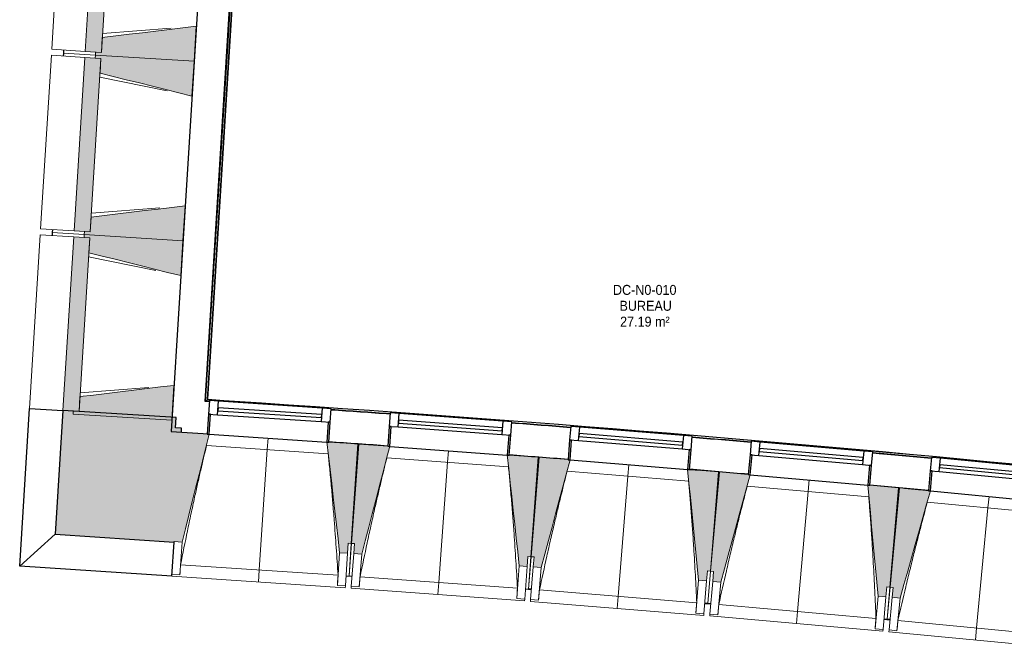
# Model space of a CAD drawing. Header units: millimetres. Extents: x -2845 to 74565, y -36590 to 13748.
# Tile 11 of 53: x 38863 to 43789, y -30535 to -27391. Entities that reach past the tile are written whole.
import ezdxf

# ---------------------------------------------------------------- set-up
doc = ezdxf.new("R2010")
doc.units = ezdxf.units.MM
for name, color, linetype, lineweight in [('A-FLOR', 7, 'Continuous', 25), ('A-FLOR-HRAL', 7, 'Continuous', 18), ('A-GENM', 7, 'Continuous', 18), ('A-GLAZ', 7, 'Continuous', 25), ('A-WALL', 7, 'Continuous', 25), ('A-WALL-PATT', 7, 'Continuous', 25), ('ESPACE', 7, 'Continuous', 30), ('I-WALL', 7, 'Continuous', 25), ('MUR', 7, 'Continuous', 25), ('S-BEAM', 7, 'Continuous', 18)]:
    doc.layers.add(name, color=color, linetype=linetype, lineweight=lineweight)
doc.styles.add('Arial_4', font='arial.ttf', dxfattribs={"width": 0.9, "height": 50})

# ---------------------------------------------------------------- blocks, each defined once
blk = doc.blocks.new('20_MUR PREFA_01 - MODULE_01 B-3165811-2021_015_1111_DCE_1_50_N0 FINI_CFO_PCN')
at = {"layer": 'A-GENM'}
for p, q in [((0, 722.1), (0, 661.4)), ((0, 661.4), (0, 58.5)), ((0, 0.7), (0, 58.5))]:
    blk.add_line(p, q, dxfattribs=at)
blk = doc.blocks.new('Murs 6 - Murs 1-3191379-2021_015_1111_DCE_1_50_N0 FINI_CFO_PCN')
at = {"layer": 'A-WALL-PATT', "true_color": 0x787878}
blk.add_hatch(color=8, dxfattribs=at).paths.add_polyline_path([(-13533.8, -30003.9), (-13530.4, -29951.9), (-13545.3, -29950.9), (-13512.2, -29453.2), (-13497.2, -29454.2), (-13495.9, -29434), (-13527, -29431.9), (-13523.8, -29380.9), (-14089.6, -29345.7), (-14128.1, -29964.3), (-13545.3, -30003.1)])
at = {"layer": 'A-WALL'}
for p, q in [((-14089.6, -29345.7), (-14128.1, -29964.3)), ((-13523.8, -29380.9), (-14089.6, -29345.7)), ((-13527, -29431.9), (-13523.8, -29380.9)), ((-13495.9, -29434), (-13527, -29431.9)), ((-13497.2, -29454.2), (-13495.9, -29434)), ((-14128.1, -29964.3), (-13533.8, -30003.9)), ((-13533.8, -30003.9), (-13533.7, -30001.8))]:
    blk.add_line(p, q, dxfattribs=at)
at = {"layer": 'MUR'}
for p, q in [((-14306, -30124), (-14257, -29335.3)), ((-14257, -29335.3), (-14089.6, -29345.7)), ((-14128.1, -29964.3), (-14306, -30124)), ((-13545.2, -30174.7), (-13533.8, -30003.9)), ((-13545.2, -30174.7), (-14306, -30124))]:
    blk.add_line(p, q, dxfattribs=at)
blk = doc.blocks.new('B02_DC_STR_rvt-1-2021_015_1111_DCE_1_50_N0 FINI_CFO_PCN')
at = {"layer": 'S-BEAM', "lineweight": 5, "true_color": 0x787878}
for points in [[(-13897.5, -27554.2), (-13843.5, -26685.9), (-13924, -26680.9), (-13978, -27549.2), (-13901, -27554)], [(-13433.4, -27598.1), (-13422.5, -27423.4), (-13892.9, -27479.9), (-13897.5, -27554.2), (-13926.2, -27552.4), (-13927.1, -27567.4), (-13489.7, -27594.6)], [(-13953.3, -28452.5), (-13899.3, -27584.2), (-13979.8, -27579.1), (-14033.8, -28447.5), (-13982, -28450.7)], [(-13444.2, -27772.7), (-13433.4, -27598.1), (-13927.1, -27567.4), (-13928, -27582.4), (-13899.3, -27584.2), (-13904, -27658.5), (-13509.9, -27756.4)], [(-13489.2, -28496.3), (-13478.4, -28321.7), (-13948.7, -28378.2), (-13953.3, -28452.5), (-13982, -28450.7), (-13982.9, -28465.7), (-13545.5, -28492.8)], [(-13500.1, -28671), (-13489.2, -28496.3), (-13982.9, -28465.7), (-13983.9, -28480.6), (-13955.1, -28482.4), (-13959.8, -28556.7), (-13565.7, -28654.7)], [(-14009.1, -29350.7), (-13955.1, -28482.4), (-14035.7, -28477.4), (-14089.6, -29345.7), (-14037.8, -29349)], [(-13545, -29394.6), (-13534.2, -29219.9), (-14004.5, -29276.4), (-14009.1, -29350.7), (-14037.8, -29349), (-14038.7, -29363.9), (-13601.4, -29391.1)], [(-13493.8, -30004.5), (-13357.7, -29464.2), (-13367.7, -29463.6), (-13367.7, -29462.9), (-13512.2, -29453.2), (-13545.3, -29950.9), (-13530.4, -29951.9), (-13533.7, -30001.8), (-13530.4, -30002)], [(-12665.6, -30059.6), (-12662.3, -30009.8), (-12647.3, -30010.8), (-12614.2, -29513.1), (-12758.8, -29503.4), (-12758.8, -29504.1), (-12768.8, -29503.5), (-12705.5, -30057)], [(-12595, -30064.6), (-12455, -29525.4), (-12465, -29524.6), (-12465, -29524), (-12609.4, -29513.3), (-12646.1, -30010.7), (-12631.2, -30011.8), (-12634.9, -30061.7), (-12627.5, -30062.2)], [(-11767.2, -30125.8), (-11763.5, -30075.9), (-11748.6, -30077), (-11711.9, -29579.6), (-11856.4, -29568.9), (-11856.4, -29569.6), (-11866.4, -29568.8), (-11807.1, -30122.8)], [(-11696.6, -30131.3), (-11552.8, -29593), (-11562.7, -29592.2), (-11562.7, -29591.5), (-11707.1, -29579.8), (-11747.4, -30077), (-11732.5, -30078.2), (-11736.5, -30128), (-11732.5, -30128.4)], [(-10869.3, -30198.3), (-10865.3, -30148.5), (-10850.3, -30149.7), (-10810, -29652.5), (-10954.5, -29640.8), (-10954.5, -29641.5), (-10964.5, -29640.7), (-10909.2, -30195.1)], [(-10798.8, -30204.3), (-10651.1, -29667.1), (-10661, -29666.3), (-10661, -29665.6), (-10805.3, -29652.8), (-10849.2, -30149.7), (-10834.2, -30151), (-10838.6, -30200.8), (-10834.2, -30201.2)], [(-9972, -30277.3), (-9967.6, -30227.5), (-9952.6, -30228.8), (-9908.8, -29732), (-10053.1, -29719.2), (-10053.2, -29719.9), (-10063.1, -29719), (-10011.8, -30273.8), (-9982.4, -30276.4)], [(-9901.5, -30283.9), (-9750.3, -29747.7), (-9759.8, -29746.8), (-9759.8, -29746.1), (-9904, -29732.3), (-9951.5, -30228.9), (-9936.5, -30230.3), (-9941.3, -30280.1), (-9936.5, -30280.5)]]:
    blk.add_hatch(color=8, dxfattribs=at).paths.add_polyline_path(points)
at = {"layer": 'A-FLOR'}
for p, q in [((-14087.1, -27557.5), (-14088.1, -27572.4)), ((-14086.2, -27542.5), (-14087.1, -27557.5)), ((-14143, -28455.7), (-14143.9, -28470.7)), ((-14142, -28440.7), (-14143, -28455.7)), ((-12673.1, -30172.1), (-12643.2, -30174.2)), ((-11775.5, -30238.2), (-11745.6, -30240.5)), ((-11745.5, -30239.8), (-11760.5, -30238.6)), ((-10863.4, -30311.3), (-10878.4, -30310.1)), ((-10878.4, -30310.8), (-10848.5, -30313.3)), ((-10848.6, -30313.3), (-10863.5, -30312)), ((-9952, -30392.5), (-9981.9, -30389.7)), ((-9981.9, -30389.7), (-9952, -30392.5)), ((-9951.9, -30391.6), (-9966.9, -30390.2))]:
    blk.add_line(p, q, dxfattribs=at)
at = {"layer": 'S-BEAM'}
for p, q in [((-14091.4, -26670.5), (-14145.4, -27538.8)), ((-13924, -26680.9), (-13978, -27549.2)), ((-13897.5, -27554.2), (-13843.5, -26685.9)), ((-13891.6, -27460.5), (-13549, -27433.4)), ((-13433.4, -27598.1), (-13422.5, -27423.4)), ((-13892.9, -27479.9), (-13897.5, -27554.2)), ((-14147.2, -27568.7), (-14201.2, -28437.1)), ((-14147.2, -27568.7), (-13979.8, -27579.1)), ((-13978, -27549.2), (-14145.4, -27538.8)), ((-14088.1, -27572.4), (-14087.1, -27557.5)), ((-14087.1, -27557.5), (-14086.2, -27542.5)), ((-13927.1, -27567.4), (-14087.1, -27557.5)), ((-14087.1, -27557.5), (-13927.1, -27567.4)), ((-13979.8, -27579.1), (-14033.8, -28447.5)), ((-13899.3, -27584.2), (-13979.8, -27579.1)), ((-13978, -27549.2), (-13897.5, -27554.2)), ((-13953.3, -28452.5), (-13899.3, -27584.2)), ((-13927.1, -27567.4), (-13928, -27582.4)), ((-13928, -27582.4), (-13899.3, -27584.2)), ((-13926.2, -27552.4), (-13927.1, -27567.4)), ((-13927.1, -27567.4), (-13433.4, -27598.1)), ((-13433.4, -27598.1), (-13927.1, -27567.4)), ((-13897.5, -27554.2), (-13926.2, -27552.4)), ((-13899.3, -27584.2), (-13904, -27658.5)), ((-13444.2, -27772.7), (-13433.4, -27598.1)), ((-13568.5, -27747.2), (-13905.2, -27677.9)), ((-13489.2, -28496.3), (-13478.4, -28321.7)), ((-13947.5, -28358.7), (-13604.8, -28331.7)), ((-13948.7, -28378.2), (-13953.3, -28452.5)), ((-14203.1, -28467), (-14257, -29335.3)), ((-14203.1, -28467), (-14035.7, -28477.4)), ((-14033.8, -28447.5), (-14201.2, -28437.1)), ((-14143.9, -28470.7), (-14143, -28455.7)), ((-14143, -28455.7), (-14142, -28440.7)), ((-13982.9, -28465.7), (-14143, -28455.7)), ((-14143, -28455.7), (-13982.9, -28465.7)), ((-14033.8, -28447.5), (-13953.3, -28452.5)), ((-13982.9, -28465.7), (-13983.9, -28480.6)), ((-13982, -28450.7), (-13982.9, -28465.7)), ((-13982.9, -28465.7), (-13489.2, -28496.3)), ((-13489.2, -28496.3), (-13982.9, -28465.7)), ((-13953.3, -28452.5), (-13982, -28450.7)), ((-14035.7, -28477.4), (-14089.6, -29345.7)), ((-13955.1, -28482.4), (-14035.7, -28477.4)), ((-14009.1, -29350.7), (-13955.1, -28482.4)), ((-13983.9, -28480.6), (-13955.1, -28482.4)), ((-13955.1, -28482.4), (-13959.8, -28556.7)), ((-13500.1, -28671), (-13489.2, -28496.3)), ((-13624.3, -28645.4), (-13961, -28576.2)), ((-14003.3, -29257), (-13660.6, -29229.9)), ((-13545, -29394.6), (-13534.2, -29219.9)), ((-14004.5, -29276.4), (-14009.1, -29350.7)), ((-14089.6, -29345.7), (-14257, -29335.3)), ((-14089.6, -29345.7), (-14009.1, -29350.7)), ((-14037.8, -29349), (-14038.7, -29363.9)), ((-14009.1, -29350.7), (-14037.8, -29349)), ((-14038.7, -29363.9), (-13545, -29394.6)), ((-13367.6, -29462.9), (-13497.2, -29454.2)), ((-13357.7, -29464.2), (-12768.8, -29503.4)), ((-12614.2, -29513.1), (-12758.8, -29503.4)), ((-12762.5, -29561.8), (-13371.6, -29521.2)), ((-12647.3, -30010.8), (-12614.2, -29513.1)), ((-12609.4, -29513.3), (-12646.1, -30010.7)), ((-12464.9, -29524), (-12609.4, -29513.3)), ((-12455, -29525.4), (-11866.4, -29568.8)), ((-11860.5, -29627.2), (-12469.4, -29582.3)), ((-11711.9, -29579.6), (-11856.4, -29568.9)), ((-11748.6, -30077), (-11711.9, -29579.6)), ((-11707.1, -29579.8), (-11747.4, -30077)), ((-11562.7, -29591.5), (-11707.1, -29579.8)), ((-11552.8, -29593), (-10964.5, -29640.7)), ((-10959.1, -29699.1), (-11567.5, -29649.8)), ((-10810, -29652.5), (-10954.5, -29640.8)), ((-10850.3, -30149.7), (-10810, -29652.5)), ((-10805.3, -29652.8), (-10849.2, -30149.7)), ((-10661, -29665.6), (-10805.3, -29652.8)), ((-10651.1, -29667.1), (-10063.1, -29719)), ((-10058.1, -29777.5), (-10666.2, -29723.8)), ((-9908.8, -29732), (-10053.2, -29719.2)), ((-9952.6, -30228.8), (-9908.8, -29732)), ((-9904, -29732.3), (-9951.5, -30228.9)), ((-9759.8, -29746.1), (-9904, -29732.3)), ((-9749.9, -29747.7), (-9162.4, -29803.9)), ((-9157.8, -29862.4), (-9765.5, -29804.3)), ((-13533.7, -30001.8), (-13493.8, -30004.5)), ((-13504.7, -30168.3), (-13493.8, -30004.5)), ((-12665.6, -30059.6), (-12662.3, -30009.8)), ((-12662.3, -30009.8), (-12647.3, -30010.8)), ((-12658.1, -30172.4), (-12646.1, -30010.7)), ((-12647.3, -30010.8), (-12658.1, -30172.5)), ((-12646.1, -30010.7), (-12631.2, -30011.8)), ((-12631.2, -30011.8), (-12634.9, -30061.7)), ((-12705.5, -30057), (-12716.4, -30220.8)), ((-12705.5, -30057), (-12665.6, -30059.6)), ((-12665.6, -30059.6), (-12676.5, -30223.5)), ((-12647, -30225.5), (-12634.9, -30061.7)), ((-12634.9, -30061.7), (-12595, -30064.6)), ((-12607.1, -30228.4), (-12595, -30064.6)), ((-11767.2, -30125.8), (-11763.5, -30075.9)), ((-11763.5, -30075.9), (-11748.6, -30077)), ((-11760.5, -30238.6), (-11747.4, -30077)), ((-11748.6, -30077), (-11760.5, -30238.7)), ((-11747.4, -30077), (-11732.5, -30078.2)), ((-11732.5, -30078.2), (-11736.5, -30128)), ((-13501, -30116.9), (-12713.3, -30169.4)), ((-11807.1, -30122.8), (-11819.2, -30286.6)), ((-11807.1, -30122.8), (-11767.2, -30125.8)), ((-11767.2, -30125.8), (-11779.3, -30289.5)), ((-11749.8, -30291.7), (-11736.5, -30128)), ((-11736.5, -30128), (-11696.6, -30131.3)), ((-11709.9, -30294.9), (-11696.6, -30131.3)), ((-13545.2, -30174.7), (-12677.1, -30232.5)), ((-13504.7, -30168.3), (-13544.6, -30165.7)), ((-13504.6, -30168.1), (-13504.7, -30168.3)), ((-12673.2, -30173.6), (-12658.2, -30174.6)), ((-12658.2, -30174.5), (-12658.2, -30173.5)), ((-12658.2, -30173.5), (-12658.2, -30174.6)), ((-12658.2, -30174.5), (-12643.3, -30175.6)), ((-12603, -30177), (-11815.7, -30235.1)), ((-10909.2, -30195.1), (-10922.5, -30358.8)), ((-10909.2, -30195.1), (-10869.3, -30198.3)), ((-10869.3, -30198.3), (-10865.3, -30148.5)), ((-10865.3, -30148.5), (-10850.3, -30149.7)), ((-10863.4, -30311.2), (-10849.2, -30149.7)), ((-10850.3, -30149.7), (-10863.4, -30311.3)), ((-10849.2, -30149.7), (-10834.2, -30151)), ((-10834.2, -30151), (-10838.6, -30200.8)), ((-12716.4, -30220.8), (-12716.5, -30220.6)), ((-12676.5, -30223.5), (-12716.4, -30220.8)), ((-12676.5, -30223.5), (-12677.1, -30232.5)), ((-12647.6, -30234.5), (-12647, -30225.5)), ((-12647.6, -30234.5), (-11780, -30298.5)), ((-12607.1, -30228.4), (-12647, -30225.5)), ((-12607, -30228.2), (-12607.1, -30228.4)), ((-11775.6, -30239.7), (-11760.7, -30240.8)), ((-11760.7, -30240.7), (-11760.6, -30239.4)), ((-11760.6, -30239.4), (-11760.7, -30240.8)), ((-11760.7, -30240.7), (-11745.7, -30241.9)), ((-11705.5, -30243.5), (-10918.5, -30307.3)), ((-10869.3, -30198.3), (-10882.6, -30362)), ((-10853.1, -30364.4), (-10838.6, -30200.8)), ((-10838.6, -30200.8), (-10798.8, -30204.3)), ((-10813.2, -30367.9), (-10798.8, -30204.3)), ((-9972, -30277.3), (-9967.6, -30227.5)), ((-9967.6, -30227.5), (-9952.6, -30228.8)), ((-9952.6, -30228.8), (-9966.9, -30390.3)), ((-9966.9, -30390.2), (-9951.5, -30228.9)), ((-9951.5, -30228.9), (-9936.5, -30230.3)), ((-9936.5, -30230.3), (-9941.3, -30280.1)), ((-11819.2, -30286.6), (-11819.2, -30286.3)), ((-11779.3, -30289.5), (-11819.2, -30286.6)), ((-11779.3, -30289.5), (-11780, -30298.5)), ((-11750.5, -30300.7), (-11749.8, -30291.7)), ((-11709.9, -30294.9), (-11749.8, -30291.7)), ((-10011.8, -30273.8), (-10026.3, -30437.4)), ((-10011.8, -30273.8), (-9972, -30277.3)), ((-9972, -30277.3), (-9986.4, -30440.9)), ((-9956.9, -30443.5), (-9941.3, -30280.1)), ((-9941.3, -30280.1), (-9901.5, -30283.9)), ((-9917.1, -30447.3), (-9901.5, -30283.9)), ((-11750.5, -30300.7), (-10883.3, -30371)), ((-11709.8, -30294.7), (-11709.9, -30294.9)), ((-10878.6, -30312.2), (-10863.6, -30313.4)), ((-10863.5, -30312), (-10863.6, -30313.4)), ((-10863.6, -30313.3), (-10848.7, -30314.6)), ((-10808.4, -30316.6), (-10022, -30386)), ((-10922.5, -30358.8), (-10922.5, -30358.5)), ((-10882.6, -30362), (-10922.5, -30358.8)), ((-10882.6, -30362), (-10883.3, -30371)), ((-10853.9, -30373.4), (-10853.1, -30364.4)), ((-10853.9, -30373.4), (-9987.2, -30449.9)), ((-10813.2, -30367.9), (-10853.1, -30364.4)), ((-10813.2, -30367.7), (-10813.2, -30367.9)), ((-9982, -30391.1), (-9967.1, -30392.4)), ((-9967.1, -30392.3), (-9967, -30391.1)), ((-9967, -30391.1), (-9967.1, -30392.4)), ((-9967.1, -30392.3), (-9952.1, -30393.7)), ((-10026.3, -30437.4), (-10026.3, -30437.1)), ((-9986.4, -30440.9), (-10026.3, -30437.4)), ((-9986.4, -30440.9), (-9987.2, -30449.9)), ((-9911.9, -30396), (-9126, -30471.1)), ((-9957.8, -30452.5), (-9956.9, -30443.5)), ((-9957.8, -30452.5), (-9091.7, -30535.3)), ((-9917.1, -30447.3), (-9956.9, -30443.5)), ((-9917, -30447.1), (-9917.1, -30447.3))]:
    blk.add_line(p, q, dxfattribs=at)
at = {"layer": 'S-BEAM', "flags": 128}
for points in [[(-13422.5, -27423.4), (-13489.7, -27431.5), (-13556.9, -27439.5), (-13624.1, -27447.6), (-13691.3, -27455.7), (-13758.5, -27463.8), (-13825.7, -27471.8), (-13892.9, -27479.9)], [(-13904, -27658.5), (-13838.3, -27674.8), (-13772.6, -27691.1), (-13706.9, -27707.4), (-13641.3, -27723.8), (-13575.6, -27740.1), (-13509.9, -27756.4), (-13444.2, -27772.7)], [(-13478.4, -28321.7), (-13545.5, -28329.7), (-13612.7, -28337.8), (-13679.9, -28345.9), (-13747.1, -28354), (-13814.3, -28362), (-13881.5, -28370.1), (-13948.7, -28378.2)], [(-13959.8, -28556.7), (-13894.1, -28573.1), (-13828.4, -28589.4), (-13762.8, -28605.7), (-13697.1, -28622), (-13631.4, -28638.4), (-13565.7, -28654.7), (-13500.1, -28671)], [(-13534.2, -29219.9), (-13601.4, -29228), (-13668.6, -29236.1), (-13735.7, -29244.2), (-13802.9, -29252.2), (-13870.1, -29260.3), (-13937.3, -29268.4), (-14004.5, -29276.4)], [(-13493.8, -30004.5), (-13476.8, -29936.9), (-13459.7, -29869.2), (-13442.7, -29801.6), (-13425.7, -29734), (-13408.6, -29666.4), (-13391.6, -29598.8), (-13374.6, -29531.2), (-13357.5, -29463.5)], [(-12768.8, -29502.8), (-12760.9, -29572), (-12753, -29641.3), (-12745.1, -29710.6), (-12737.2, -29779.9), (-12729.3, -29849.2), (-12721.4, -29918.4), (-12713.4, -29987.7), (-12705.5, -30057)], [(-12595, -30064.6), (-12577.5, -29997.2), (-12559.9, -29929.7), (-12542.4, -29862.2), (-12524.9, -29794.7), (-12507.4, -29727.2), (-12489.9, -29659.7), (-12472.4, -29592.2), (-12454.8, -29524.7)], [(-11866.4, -29568.1), (-11859, -29637.5), (-11851.6, -29706.8), (-11844.2, -29776.1), (-11836.8, -29845.5), (-11829.4, -29914.8), (-11822, -29984.1), (-11814.5, -30053.5), (-11807.1, -30122.8)], [(-11696.6, -30131.3), (-11678.6, -30063.9), (-11660.6, -29996.5), (-11642.6, -29929.2), (-11624.6, -29861.8), (-11606.6, -29794.4), (-11588.6, -29727.1), (-11570.6, -29659.7), (-11552.6, -29592.3)], [(-10964.5, -29640), (-10957.6, -29709.4), (-10950.7, -29778.8), (-10943.8, -29848.2), (-10936.9, -29917.6), (-10930, -29986.9), (-10923, -30056.3), (-10916.1, -30125.7), (-10909.2, -30195.1)], [(-10798.8, -30204.3), (-10780.3, -30137.1), (-10761.8, -30069.9), (-10743.3, -30002.6), (-10724.8, -29935.4), (-10706.3, -29868.2), (-10687.9, -29800.9), (-10669.4, -29733.7), (-10650.9, -29666.5)], [(-10063.2, -29718.4), (-10056.8, -29787.8), (-10050.3, -29857.2), (-10043.9, -29926.7), (-10037.5, -29996.1), (-10031.1, -30065.5), (-10024.7, -30135), (-10018.3, -30204.4), (-10011.8, -30273.8)], [(-9901.5, -30283.9), (-9882.5, -30216.8), (-9863.5, -30149.7), (-9844.6, -30082.6), (-9825.6, -30015.5), (-9806.6, -29948.4), (-9787.7, -29881.3), (-9768.7, -29814.2), (-9749.7, -29747.1)], [(-13501, -30116.9), (-13501.8, -30127.1), (-13502.5, -30137.4), (-13503.2, -30147.6), (-13503.9, -30157.8), (-13504.6, -30168.1)], [(-12716.5, -30220.6), (-12715.8, -30210.3), (-12715.2, -30200.1), (-12714.5, -30189.8), (-12713.9, -30179.6), (-12713.3, -30169.4)], [(-12603, -30177), (-12603.8, -30187.2), (-12604.6, -30197.5), (-12605.4, -30207.7), (-12606.2, -30217.9), (-12607, -30228.2)], [(-11819.2, -30286.3), (-11818.5, -30276.1), (-11817.8, -30265.8), (-11817.1, -30255.6), (-11816.4, -30245.4), (-11815.7, -30235.1)], [(-11705.5, -30243.5), (-11706.4, -30253.8), (-11707.2, -30264), (-11708.1, -30274.2), (-11709, -30284.5), (-11709.8, -30294.7)], [(-10922.5, -30358.5), (-10921.7, -30348.3), (-10920.9, -30338), (-10920.1, -30327.8), (-10919.3, -30317.6), (-10918.5, -30307.3)], [(-10808.4, -30316.6), (-10809.4, -30326.8), (-10810.3, -30337), (-10811.3, -30347.2), (-10812.2, -30357.4), (-10813.2, -30367.7)], [(-10026.3, -30437.1), (-10025.4, -30426.9), (-10024.6, -30416.7), (-10023.7, -30406.4), (-10022.8, -30396.2), (-10022, -30386)], [(-9911.9, -30396), (-9913, -30406.2), (-9914, -30416.4), (-9915, -30426.6), (-9916, -30436.9), (-9917, -30447.1)]]:
    blk.add_lwpolyline(points, dxfattribs=at)
at = {"layer": 'S-BEAM'}
for points, knots in [([(-13371.5, -29521.2), (-13381.4, -29562.3), (-13396.3, -29625.8), (-13415.9, -29712), (-13432.1, -29784.9), (-13449.1, -29863.6), (-13472.8, -29976.1), (-13489.9, -30060.5), (-13501, -30116.9)], [0.0183454, 0.0183454, 0.0183454, 0.0183454, 0.2222222, 0.3333333, 0.4444444, 0.5833333, 0.7222222, 1, 1, 1, 1]), ([(-12713.3, -30169.4), (-12716.1, -30123.5), (-12720.7, -30054.7), (-12727.3, -29963), (-12733, -29888.5), (-12739.5, -29808.3), (-12747, -29722.3), (-12754.7, -29640.1), (-12760.1, -29586.6), (-12762.6, -29561.8)], [0, 0, 0, 0, 0.2222222, 0.3333333, 0.4444444, 0.5833333, 0.7222222, 0.8611111, 0.9816328, 0.9816328, 0.9816328, 0.9816328]), ([(-12469.2, -29582.3), (-12479.4, -29623.3), (-12494.8, -29686.7), (-12515, -29772.7), (-12531.7, -29845.5), (-12549.3, -29924.1), (-12573.8, -30036.4), (-12591.5, -30120.7), (-12603, -30177)], [0.0183454, 0.0183454, 0.0183454, 0.0183454, 0.2222222, 0.3333333, 0.4444444, 0.5833333, 0.7222222, 1, 1, 1, 1]), ([(-11815.7, -30235.1), (-11818.2, -30189.2), (-11822.2, -30120.4), (-11828.2, -30028.7), (-11833.3, -29954.1), (-11839.3, -29873.9), (-11846.2, -29787.9), (-11853.3, -29705.6), (-11858.3, -29652.1), (-11860.6, -29627.2)], [0, 0, 0, 0, 0.2222222, 0.3333333, 0.4444444, 0.5833333, 0.7222222, 0.8611111, 0.9816328, 0.9816328, 0.9816328, 0.9816328]), ([(-11567.4, -29649.8), (-11577.9, -29690.7), (-11593.7, -29754.1), (-11614.5, -29839.9), (-11631.7, -29912.6), (-11649.9, -29991.1), (-11675.2, -30103.2), (-11693.5, -30187.3), (-11705.5, -30243.5)], [0.0183454, 0.0183454, 0.0183454, 0.0183454, 0.2222222, 0.3333333, 0.4444444, 0.5833333, 0.7222222, 1, 1, 1, 1]), ([(-10918.5, -30307.3), (-10920.7, -30261.4), (-10924.3, -30192.6), (-10929.6, -30100.8), (-10934.2, -30026.2), (-10939.6, -29945.9), (-10945.9, -29859.9), (-10952.4, -29777.6), (-10957, -29724), (-10959.2, -29699.1)], [0, 0, 0, 0, 0.2222222, 0.3333333, 0.4444444, 0.5833333, 0.7222222, 0.8611111, 0.9816328, 0.9816328, 0.9816328, 0.9816328]), ([(-10666.1, -29723.8), (-10676.9, -29764.7), (-10693.2, -29827.9), (-10714.6, -29913.6), (-10732.3, -29986.2), (-10751, -30064.5), (-10777.2, -30176.4), (-10796.1, -30260.4), (-10808.4, -30316.6)], [0.0183454, 0.0183454, 0.0183454, 0.0183454, 0.2222222, 0.3333333, 0.4444444, 0.5833333, 0.7222222, 1, 1, 1, 1]), ([(-10022, -30386), (-10023.8, -30340.1), (-10026.9, -30271.2), (-10031.5, -30179.4), (-10035.6, -30104.8), (-10040.4, -30024.4), (-10046.1, -29938.3), (-10052, -29856), (-10056.2, -29802.4), (-10058.2, -29777.5)], [0, 0, 0, 0, 0.2222222, 0.3333333, 0.4444444, 0.5833333, 0.7222222, 0.8611111, 0.9816328, 0.9816328, 0.9816328, 0.9816328]), ([(-9765.4, -29804.3), (-9776.4, -29845.1), (-9793.1, -29908.2), (-9815.2, -29993.7), (-9833.5, -30066.2), (-9852.7, -30144.3), (-9879.7, -30256.1), (-9899.2, -30340), (-9911.9, -30396)], [0.0183454, 0.0183454, 0.0183454, 0.0183454, 0.2222222, 0.3333333, 0.4444444, 0.5833333, 0.7222222, 1, 1, 1, 1])]:
    blk.add_open_spline(points, degree=3, knots=knots, dxfattribs=at)
at = {"layer": 'MUR', "color": 5, "lineweight": 25, "true_color": 0x0000ff}
blk.add_blockref('Murs 6 - Murs 1-3191379-2021_015_1111_DCE_1_50_N0 FINI_CFO_PCN', (0, 0), dxfattribs=at)
at = {"layer": 'S-BEAM', "color": 5, "lineweight": 25, "true_color": 0x0000ff}
for p, rotation in [((-13063.2, -29483.2), 176.1892004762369), ((-12160.6, -29546.4), 175.7775659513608), ((-11258.6, -29616.2), 175.3659314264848), ((-10357, -29692.4), 174.9542969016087), ((-9456.1, -29775.1), 174.5426623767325)]:
    blk.add_blockref('20_MUR PREFA_01 - MODULE_01 B-3165811-2021_015_1111_DCE_1_50_N0 FINI_CFO_PCN', p, dxfattribs=dict(at, rotation=rotation))
blk = doc.blocks.new('XXX_VIDE FENETRE - 590-389517-2021_015_1111_DCE_1_50_N0 FINI_CFO_PCN')
at = {"layer": 'A-GLAZ'}
for p, q in [((-305.1, 0), (-305.1, -100)), ((-295.1, 0), (-305.1, 0)), ((295.1, 0), (-295.1, 0)), ((-295.1, -100), (-295.1, 0)), ((305.1, 0), (295.1, 0)), ((295.1, 0), (295.1, -100)), ((305.1, -100), (305.1, 0)), ((-305.1, -100), (-295.1, -100)), ((-260.1, -100), (-305.1, -100)), ((-305.1, -100), (-305.1, -167.5)), ((-260.1, -167.5), (-260.1, -100)), ((260.1, -100), (-260.1, -100)), ((260.1, -100), (260.1, -167.5)), ((305.1, -100), (260.1, -100)), ((295.1, -100), (305.1, -100)), ((305.1, -167.5), (305.1, -100)), ((-305.1, -167.5), (-260.1, -167.5)), ((-260.1, -167.5), (260.1, -167.5)), ((260.1, -167.5), (305.1, -167.5))]:
    blk.add_line(p, q, dxfattribs=at)
at = {"layer": 'A-GLAZ', "color": 173, "true_color": 0x5c63b1}
for p, q in [((260.1, -120), (-260.1, -120)), ((-260.1, -120), (-260.1, -135)), ((-260.1, -135), (260.1, -135)), ((260.1, -135), (260.1, -120))]:
    blk.add_line(p, q, dxfattribs=at)
blk = doc.blocks.new('Garde-corps - Garde-corps-510192-2021_015_1111_DCE_1_50_N0 FINI_CFO_PCN')
at = {"layer": 'A-FLOR-HRAL'}
for p, q in [((-9793.8, -23480.5), (-9772.4, -23216.7)), ((-9791, -23534.4), (-9765.8, -23224.4)), ((-9789.4, -23536.3), (-9764.3, -23226.3)), ((-9787.9, -23538), (-9762.7, -23228.1)), ((-9772.4, -23216.7), (-9596.3, -23231.5)), ((-9772.4, -23216.7), (-9763.1, -23217.5)), ((-9765.8, -23224.4), (-9596.9, -23238.5)), ((-9764.3, -23226.3), (-9597.1, -23240.2)), ((-9762.8, -23228.1), (-9597.2, -23241.8)), ((-9762.7, -23228.1), (-9597.2, -23241.9)), ((-9552.4, -23245.6), (-9494.9, -23250.5)), ((-9552.4, -23245.7), (-9494.9, -23250.5)), ((-9552.2, -23244), (-9494.8, -23248.9)), ((-9552.1, -23242.3), (-9494.6, -23247.1)), ((-9551.4, -23235.2), (-9494, -23240)), ((-9503.3, -23239.2), (-9494, -23240)), ((-9494.8, -23248.9), (-9494.9, -23250.5)), ((-9494.8, -23248.9), (-9494.6, -23247.1)), ((-9494.6, -23247.1), (-9494, -23240)), ((-9494, -23240), (-9493.8, -23237)), ((-13366.4, -29290.3), (-12993.5, -23290.2)), ((-13364.6, -29288.8), (-12992, -23292)), ((-13146.5, -25609), (-13001.8, -23280.8)), ((-13139.4, -25609.4), (-12995.1, -23288.4)), ((-13001.8, -23280.8), (-9843.9, -23523.1)), ((-12992, -23292), (-9787.9, -23538)), ((-8464, -23329), (-8480.2, -23501.6)), ((-8462.4, -23329.1), (-8478.4, -23500.1)), ((-8460.6, -23329.3), (-8476.5, -23498.5)), ((-8453.5, -23330), (-8468.8, -23492.2)), ((-11421.8, -23393.7), (-11382.2, -23396.7)), ((-8476.5, -23498.5), (-8468.8, -23492.2)), ((-8468.8, -23492.2), (-8427, -23496.3)), ((-8427, -23496.3), (-8449.9, -23727.2)), ((-8434.8, -23502.7), (-8427, -23496.3)), ((-9791, -23534.4), (-9794, -23530.9)), ((-8480.2, -23501.6), (-8438.5, -23505.7)), ((-8478.4, -23500.1), (-8436.7, -23504.2)), ((-8476.5, -23498.5), (-8434.8, -23502.7)), ((-8438.5, -23505.7), (-8462.6, -23748.6)), ((-8436.7, -23504.2), (-8461, -23748.7)), ((-8434.8, -23502.7), (-8457.1, -23727.1)), ((-8464.1, -23763.5), (-8479.9, -23922.7)), ((-8462.5, -23763.7), (-8478.3, -23922.9)), ((-8462.9, -23785.6), (-8474.4, -23901.3)), ((-8455.9, -23786.9), (-8467.2, -23901.4)), ((-8481.4, -23937.6), (-8497.2, -24096.9)), ((-8479.7, -23937.8), (-8495.5, -24097)), ((-8480.2, -23959.7), (-8491.6, -24075.4)), ((-8473.1, -23961.1), (-8484.5, -24075.5)), ((-8498.7, -24111.8), (-9046.9, -29639.2)), ((-8497, -24112), (-9045.4, -29641)), ((-8497.4, -24133.9), (-9043.9, -29642.9)), ((-8490.4, -24135.2), (-9037.5, -29650.7)), ((-13139.7, -25614.9), (-13139.7, -25614.1)), ((-13154.1, -25731.7), (-13149.3, -25653.9)), ((-13149.9, -25778.6), (-13142.2, -25654.3)), ((-13141.9, -25649.6), (-13141.8, -25648.8)), ((-13150.2, -25784.1), (-13150.2, -25783.3)), ((-13199.5, -26577), (-13152.7, -25823.5)), ((-13152.4, -25818.8), (-13152.3, -25818)), ((-13203.7, -26530.2), (-13173.8, -26049.1)), ((-13199.8, -26582.5), (-13199.8, -26581.7)), ((-13368.2, -29292), (-13202.3, -26621.9)), ((-13202, -26617.3), (-13201.9, -26616.5)), ((-13375.8, -29298.6), (-13223.4, -26847.6)), ((-13356.8, -29300.2), (-13375.8, -29298.6)), ((-13356.7, -29299.8), (-13375.8, -29298.6)), ((-13083.2, -29311.6), (-13364.6, -29288.8)), ((-12552.2, -29354.7), (-12610.1, -29350)), ((-9988.7, -29563.6), (-10006.9, -29561.9)), ((-9801.4, -29578), (-9840.4, -29574.8)), ((-9046.9, -29639.2), (-9329.4, -29616.3)), ((-9037.5, -29650.7), (-9136.9, -29642.6)), ((-9037.5, -29650.7), (-9136.8, -29641))]:
    blk.add_line(p, q, dxfattribs=at)
at = {"layer": 'A-FLOR-HRAL', "flags": 128}
for points in [[(-9765.8, -23224.4), (-9769.1, -23220.6), (-9772.4, -23216.7)], [(-12995.1, -23288.4), (-12998.5, -23284.6), (-13001.8, -23280.8)], [(-9787.9, -23538), (-9787.9, -23538), (-9788, -23537.9), (-9788.1, -23537.8), (-9788.3, -23537.6), (-9788.4, -23537.4), (-9788.6, -23537.1), (-9788.8, -23536.9), (-9789, -23536.7), (-9789.2, -23536.5), (-9789.4, -23536.3)], [(-13375.8, -29298.6), (-13375.9, -29298.7), (-13376.2, -29299), (-13376.6, -29299.4), (-13377.1, -29299.8), (-13377.7, -29300.3), (-13378.3, -29300.9), (-13378.9, -29301.4)], [(-13368.2, -29292), (-13372, -29295.3), (-13375.8, -29298.6)], [(-13364.6, -29288.8), (-13364.6, -29288.8), (-13364.7, -29288.9), (-13364.9, -29289), (-13365, -29289.2), (-13365.3, -29289.4), (-13365.5, -29289.6), (-13365.7, -29289.8), (-13365.9, -29290), (-13366.2, -29290.2), (-13366.4, -29290.3)], [(-9043.9, -29642.9), (-9040.7, -29646.8), (-9037.5, -29650.7)]]:
    blk.add_lwpolyline(points, dxfattribs=at)
at = {"layer": 'A-FLOR-HRAL'}
for centre, radius, start, end in [((-29991.5, -265654.3), 242961.1, 85.230746, 85.988589), ((-29991.5, -265654.3), 242959.4, 85.801553, 85.988174), ((-29991.5, -265654.3), 242957.8, 85.611499, 85.987786), ((-29991.5, -265654.3), 242957.8, 85.229948, 85.604054), ((-29991.5, -265654.3), 242959.4, 85.230335, 85.456227), ((-21392, -154971), 125935, 84.373021, 86.346998), ((-21392, -154971), 125936.7, 84.373813, 86.346207), ((-21392, -154971), 125927.8, 85.92938, 86.063936), ((-21392, -154971), 125927.8, 85.517188, 85.65149), ((-21392, -154971), 125927.8, 85.104996, 85.239553), ((-21392, -154971), 125927.8, 84.692804, 84.827361)]:
    blk.add_arc(centre, radius, start, end, dxfattribs=at)
for points, knots in [([(-9772.4, -23216.7), (-9772.4, -23216.7), (-9772.4, -23216.7), (-9772.4, -23216.7), (-9772.5, -23216.6), (-9772.5, -23216.5), (-9772.6, -23216.5), (-9772.7, -23216.4), (-9772.7, -23216.3), (-9772.8, -23216.2), (-9772.9, -23216.1), (-9773, -23216), (-9773.1, -23215.8), (-9773.2, -23215.7), (-9773.3, -23215.6), (-9773.5, -23215.4), (-9773.6, -23215.3), (-9773.7, -23215.2), (-9773.9, -23215), (-9774.2, -23214.6), (-9774.6, -23214.1), (-9774.9, -23213.7), (-9775.1, -23213.5)], [0, 0, 0, 0, 0.071429, 0.107143, 0.142857, 0.178571, 0.214286, 0.25, 0.285714, 0.321429, 0.357143, 0.392857, 0.428571, 0.464286, 0.5, 0.535714, 0.571429, 0.607143, 0.642857, 0.714286, 0.857143, 1, 1, 1, 1]), ([(-9762.7, -23228.1), (-9762.7, -23228.1), (-9762.8, -23228), (-9762.8, -23228), (-9762.9, -23227.9), (-9763, -23227.7), (-9763.2, -23227.6), (-9763.3, -23227.4), (-9763.5, -23227.2), (-9763.7, -23227), (-9763.9, -23226.8), (-9764, -23226.5), (-9764.2, -23226.4), (-9764.3, -23226.3)], [0.075, 0.075, 0.075, 0.075, 0.15, 0.2125, 0.275, 0.35, 0.425, 0.5, 0.6, 0.7, 0.775, 0.85, 1, 1, 1, 1]), ([(-13001.8, -23280.8), (-13001.8, -23280.8), (-13001.8, -23280.8), (-13001.9, -23280.7), (-13001.9, -23280.7), (-13002, -23280.6), (-13002, -23280.5), (-13002.1, -23280.4), (-13002.2, -23280.3), (-13002.3, -23280.2), (-13002.4, -23280.1), (-13002.5, -23280), (-13002.6, -23279.9), (-13002.7, -23279.8), (-13002.8, -23279.6), (-13002.9, -23279.5), (-13003, -23279.4), (-13003.2, -23279.2), (-13003.3, -23279), (-13003.6, -23278.7), (-13004.1, -23278.2), (-13004.4, -23277.8), (-13004.6, -23277.6)], [0, 0, 0, 0, 0.071429, 0.107143, 0.142857, 0.178571, 0.214286, 0.25, 0.285714, 0.321429, 0.357143, 0.392857, 0.428571, 0.464286, 0.5, 0.535714, 0.571429, 0.607143, 0.642857, 0.714286, 0.857143, 1, 1, 1, 1]), ([(-12992, -23292), (-12992, -23292), (-12992, -23292), (-12992, -23292), (-12992.1, -23291.9), (-12992.2, -23291.8), (-12992.3, -23291.7), (-12992.4, -23291.5), (-12992.6, -23291.3), (-12992.7, -23291.1), (-12992.9, -23290.9), (-12993.1, -23290.7), (-12993.3, -23290.5), (-12993.4, -23290.3), (-12993.5, -23290.2)], [0, 0, 0, 0, 0.075, 0.15, 0.2125, 0.275, 0.35, 0.425, 0.5, 0.6, 0.7, 0.775, 0.85, 1, 1, 1, 1]), ([(-8468.8, -23492.2), (-8468.8, -23492.1), (-8468.7, -23492.1), (-8468.5, -23492), (-8468.3, -23491.8), (-8468.1, -23491.6), (-8468, -23491.5), (-8467.8, -23491.3), (-8467.5, -23491.1), (-8467.2, -23490.9), (-8467, -23490.7), (-8466.7, -23490.4), (-8466.2, -23490), (-8465.8, -23489.7), (-8465.5, -23489.5)], [0, 0, 0, 0, 0.166667, 0.25, 0.333333, 0.416667, 0.458333, 0.5, 0.583333, 0.666667, 0.708333, 0.75, 0.833333, 1, 1, 1, 1]), ([(-8427, -23496.3), (-8427, -23496.3), (-8427, -23496.2), (-8426.8, -23496.1), (-8426.6, -23495.9), (-8426.4, -23495.8), (-8426.2, -23495.6), (-8426, -23495.5), (-8425.8, -23495.2), (-8425.5, -23495), (-8425.2, -23494.8), (-8424.9, -23494.6), (-8424.5, -23494.2), (-8424, -23493.8), (-8423.8, -23493.6)], [0, 0, 0, 0, 0.166667, 0.25, 0.333333, 0.416667, 0.458333, 0.5, 0.583333, 0.666667, 0.708333, 0.75, 0.833333, 1, 1, 1, 1]), ([(-8480.2, -23501.6), (-8480.2, -23501.6), (-8480.2, -23501.5), (-8480.1, -23501.4), (-8479.9, -23501.3), (-8479.7, -23501.2), (-8479.5, -23501), (-8479.4, -23500.9), (-8479.3, -23500.8), (-8479.1, -23500.7), (-8479, -23500.6), (-8478.9, -23500.5), (-8478.7, -23500.4), (-8478.6, -23500.2), (-8478.5, -23500.2), (-8478.4, -23500.1)], [0.1, 0.1, 0.1, 0.1, 0.2, 0.3, 0.4, 0.475, 0.55, 0.6, 0.65, 0.7, 0.75, 0.8, 0.85, 0.9, 1, 1, 1, 1]), ([(-8438.5, -23505.7), (-8438.5, -23505.7), (-8438.5, -23505.7), (-8438.4, -23505.6), (-8438.2, -23505.4), (-8438, -23505.3), (-8437.9, -23505.2), (-8437.7, -23505), (-8437.6, -23504.9), (-8437.4, -23504.8), (-8437.3, -23504.7), (-8437.2, -23504.6), (-8437.1, -23504.5), (-8436.9, -23504.4), (-8436.8, -23504.3), (-8436.7, -23504.2)], [0.1, 0.1, 0.1, 0.1, 0.2, 0.3, 0.4, 0.475, 0.55, 0.6, 0.65, 0.7, 0.75, 0.8, 0.85, 0.9, 1, 1, 1, 1]), ([(-9046.9, -29639.2), (-9046.9, -29639.2), (-9046.9, -29639.2), (-9046.8, -29639.3), (-9046.7, -29639.4), (-9046.6, -29639.6), (-9046.5, -29639.7), (-9046.3, -29639.9), (-9046.2, -29640.1), (-9046, -29640.3), (-9045.8, -29640.5), (-9045.6, -29640.8), (-9045.5, -29640.9), (-9045.4, -29641)], [0.075, 0.075, 0.075, 0.075, 0.15, 0.2125, 0.275, 0.35, 0.425, 0.5, 0.6, 0.7, 0.775, 0.85, 1, 1, 1, 1]), ([(-9037.5, -29650.7), (-9037.5, -29650.7), (-9037.5, -29650.7), (-9037.4, -29650.8), (-9037.4, -29650.8), (-9037.3, -29650.9), (-9037.3, -29651), (-9037.2, -29651.1), (-9037.1, -29651.1), (-9037, -29651.2), (-9036.9, -29651.4), (-9036.8, -29651.5), (-9036.7, -29651.6), (-9036.6, -29651.7), (-9036.5, -29651.9), (-9036.4, -29652), (-9036.3, -29652.1), (-9036.2, -29652.3), (-9036, -29652.5), (-9035.7, -29652.8), (-9035.3, -29653.4), (-9035, -29653.8), (-9034.8, -29654)], [0, 0, 0, 0, 0.071429, 0.107143, 0.142857, 0.178571, 0.214286, 0.25, 0.285714, 0.321429, 0.357143, 0.392857, 0.428571, 0.464286, 0.5, 0.535714, 0.571429, 0.607143, 0.642857, 0.714286, 0.857143, 1, 1, 1, 1])]:
    blk.add_open_spline(points, degree=3, knots=knots, dxfattribs=at)
blk = doc.blocks.new('B02_ARC_rvt-1-2021_015_1111_DCE_1_50_N0 FINI_CFO_PCN')
at = {"layer": 'A-FLOR'}
for p, q in [((-12614.2, -29512.9), (-12609.4, -29513.2)), ((-11711.8, -29579.3), (-11707.1, -29579.7)), ((-10954.5, -29640.1), (-10900.6, -29644.6)), ((-10810, -29652.2), (-10805.3, -29652.6)), ((-9908.8, -29731.5), (-9903.8, -29732)), ((-9879, -29734.3), (-9790.8, -29742.4)), ((-9785.4, -29742.9), (-9759.7, -29745.3))]:
    blk.add_line(p, q, dxfattribs=at)
at = {"layer": 'I-WALL'}
for p, q in [((-13154.3, -23106.7), (-13548.5, -29451)), ((-13378.9, -29301.4), (-13004.6, -23277.6)), ((-13356.9, -29302.8), (-13378.9, -29301.4)), ((-13548.5, -29451), (-13388.9, -29461.1)), ((-13388.9, -29461.1), (-13367.6, -29462.5))]:
    blk.add_line(p, q, dxfattribs=at)
for radius, start, end in [(125924.8, 85.929383, 86.063933), (125924.8, 85.517191, 85.651742), (125764.8, 85.929576, 86.063774), (125924.8, 85.104999, 85.23955), (125764.8, 85.517384, 85.651582), (125924.8, 84.692807, 84.827358), (125764.8, 85.105191, 85.239389), (125764.8, 84.692998, 84.827197)]:
    blk.add_arc((-21392, -154971), radius, start, end, dxfattribs=at)
at = {"layer": 'A-FLOR-HRAL', "lineweight": 18}
blk.add_blockref('Garde-corps - Garde-corps-510192-2021_015_1111_DCE_1_50_N0 FINI_CFO_PCN', (0, 0), dxfattribs=at)
at = {"layer": 'A-GLAZ', "lineweight": 18}
for p, rotation in [((-13063.2, -29483.8), 176.1892004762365), ((-12160.7, -29547.1), 175.7775659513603), ((-11258.6, -29616.9), 175.3659314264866), ((-10357.1, -29693.1), 174.9542969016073), ((-9456.1, -29775.8), 174.5426623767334)]:
    blk.add_blockref('XXX_VIDE FENETRE - 590-389517-2021_015_1111_DCE_1_50_N0 FINI_CFO_PCN', p, dxfattribs=dict(at, rotation=rotation))

msp = doc.modelspace()

# ---------------------------------------------------------------- block references
at = {"lineweight": 5}
for name in ['B02_DC_STR_rvt-1-2021_015_1111_DCE_1_50_N0 FINI_CFO_PCN', 'B02_ARC_rvt-1-2021_015_1111_DCE_1_50_N0 FINI_CFO_PCN']:
    msp.add_blockref(name, (53169.3, 0), dxfattribs=at)

# ---------------------------------------------------------------- texts
at = {"layer": 'ESPACE', "color": 8, "true_color": 0x808080, "char_height": 50, "attachment_point": 1, "style": 'Arial_4'}
for s, insert, width in [('DC-N0-010', (41831.4, -28717.4), 382.405), ('BUREAU', (41864.1, -28796.8), 303.038), ('27.19 m²', (41867.1, -28876.2), 299.43)]:
    msp.add_mtext(s, dxfattribs=dict(at, insert=insert, width=width))

doc.saveas('drawing.dxf')
